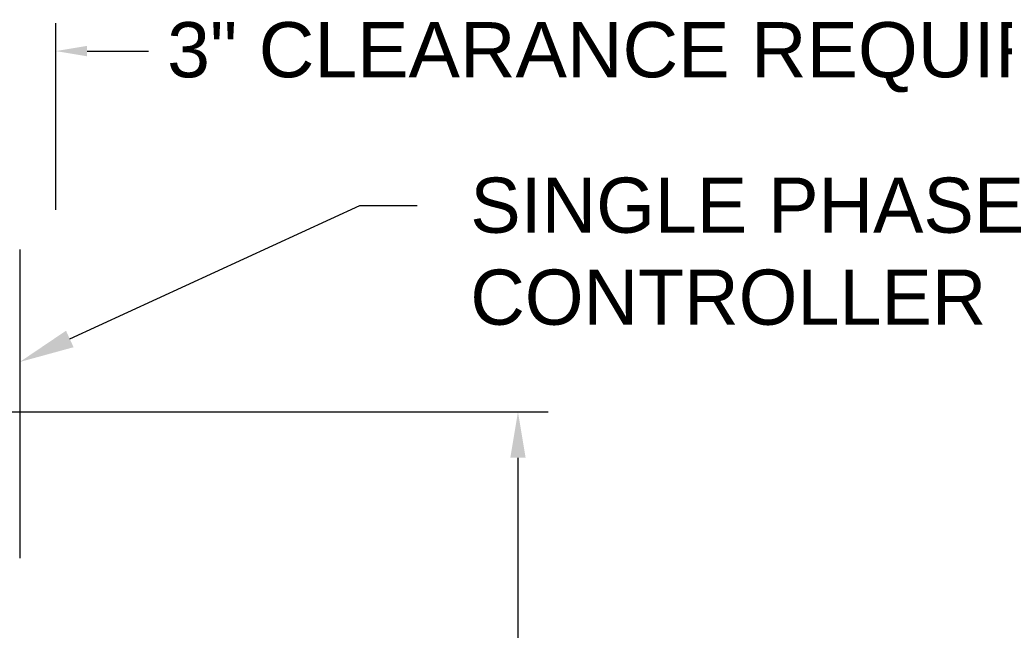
# Model space of a CAD drawing. Header units: inches. Extents: x 170 to 312, y 215 to 248.
# Tile 26 of 177: x 183.05 to 184.72, y 222.06 to 223.1. Entities that reach past the tile are written whole.
import ezdxf
from ezdxf import colors
from ezdxf.entities.mleader import LeaderData, LeaderLine
from ezdxf.math import Vec2, Vec3

# ---------------------------------------------------------------- set-up
doc = ezdxf.new("R2010")
doc.units = ezdxf.units.IN
doc.header["$LTSCALE"] = 0.25
doc.header["$MEASUREMENT"] = 0
doc.layers.add('ANNOTATIONS', color=1, linetype='Continuous')
doc.layers.add('STANDARD MOTOR LH', color=7, linetype='Continuous')
doc.styles.add('ARIAL', font='arial.ttf', dxfattribs={"height": 0.09375})

msp = doc.modelspace()

# ---------------------------------------------------------------- linework, layer by layer
at = {"layer": 'ANNOTATIONS'}
for p, q in [((183.10831, 222.77305), (183.10831, 223.08974)), ((183.16145, 223.04261), (183.26605, 223.04261)), ((182.89419, 222.42941), (183.94514, 222.42941)), ((183.89405, 222.35175), (183.89405, 221.55133))]:
    msp.add_line(p, q, dxfattribs=at)
for points in [[(183.16145, 223.05147), (183.16145, 223.03376), (183.10831, 223.04261)], [(183.8811, 222.35175), (183.90699, 222.35175), (183.89405, 222.42941)]]:
    msp.add_solid(points, dxfattribs=at)
at = {"layer": 'STANDARD MOTOR LH'}
msp.add_line((183.04686, 222.7056), (183.04686, 222.18106), dxfattribs=at)

# ---------------------------------------------------------------- texts
at = {"layer": 'ANNOTATIONS', "insert": (184.98132, 223.032), "char_height": 0.09375, "attachment_point": 6, "style": 'ARIAL'}
msp.add_mtext('3" CLEARANCE REQUIRED', dxfattribs=at)

# ---------------------------------------------------------------- leaders
at = {"layer": 'ANNOTATIONS'}
ml = msp.add_multileader_mtext('Standard', dxfattribs=at)
ml.set_content('SINGLE PHASE\\PCONTROLLER', color=256, style='ARIAL')
ml.set_leader_properties()
ml.build(insert=Vec2(0, 0))
ml.multileader.update_dxf_attribs({"dogleg_length": 0.36, "arrow_head_size": 0.09375})
ctx = ml.context
ctx.base_point, ctx.char_height, ctx.arrow_head_size, ctx.landing_gap_size, ctx.plane_origin = Vec3(183.72289, 222.77996), 0.09375, 0.09375, 0.09, Vec3(182.64094, 222.48298)
notes = []
notes.append((ctx, [(0, (1, 1, 0), (183.62493, 222.77996), (1, 0), 0.09796, [(0, [(183.04686, 222.51429)], 0, [])])]))
ctx.mtext.insert, ctx.mtext.flow_direction = Vec3(183.81289, 222.82763), 5
for ctx, leaders in notes:
    for number, flags, end, landing, length, lines in leaders:
        leader = LeaderData()
        leader.index, (leader.has_last_leader_line, leader.has_dogleg_vector, leader.attachment_direction) = number, flags
        leader.last_leader_point, leader.dogleg_vector, leader.dogleg_length = Vec3(end), Vec3(landing), length
        for number, points, colour, breaks in lines:
            line = LeaderLine()
            line.index, line.vertices, line.color, line.breaks = number, Vec3.list(points), colors.encode_raw_color(colour), breaks
            leader.lines.append(line)
        ctx.leaders.append(leader)

doc.saveas('drawing.dxf')
